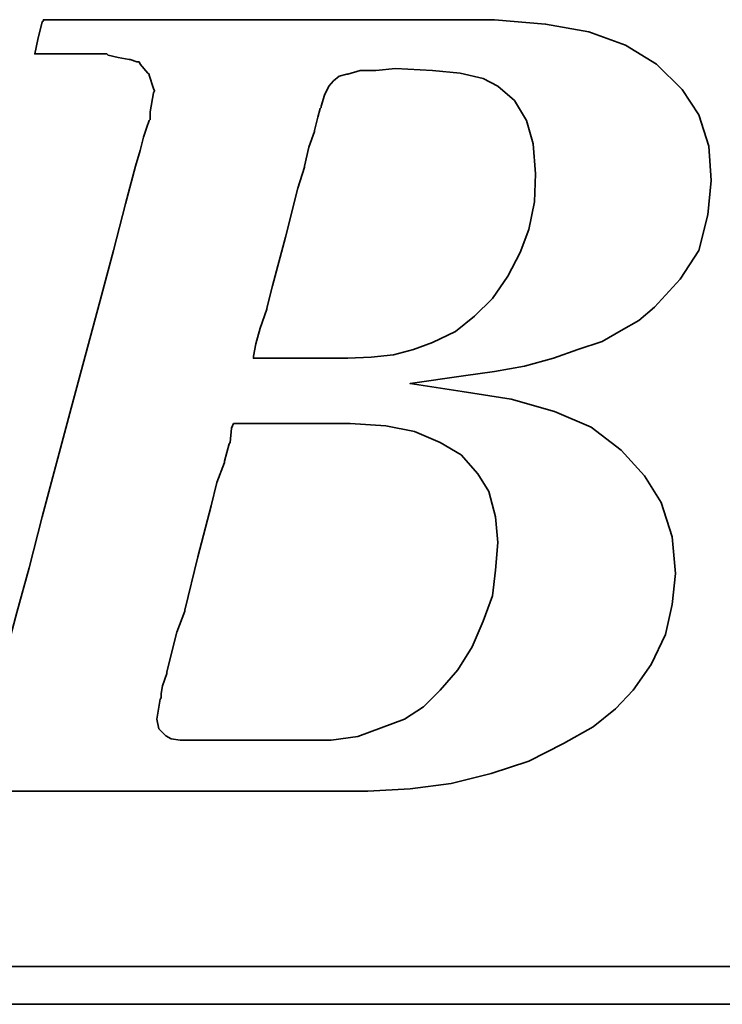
# Model space of a CAD drawing. Extents: x 10 to 201, y 57 to 158.
# Tile 29 of 49: x 138.92 to 140.41, y 103.92 to 106.02. Entities that reach past the tile are written whole.
import ezdxf

# ---------------------------------------------------------------- set-up
doc = ezdxf.new("R2010")
doc.units = 0
doc.header["$LTSCALE"] = 3
doc.header["$MEASUREMENT"] = 0
doc.layers.add('DIM', color=4, linetype='Continuous')
doc.layers.add('layer 1', color=7, linetype='Continuous')

# ---------------------------------------------------------------- blocks, each defined once
blk = doc.blocks.new('TBI MOTION logo(完整正式版)')
at = {"layer": 'layer 1', "color": 22, "lineweight": 35}
for points, knots in [([(-64.65375, -6.86375), (-64.65375, -6.86375), (-64.84375, -7.29625), (-64.84375, -7.29625), (-64.84375, -7.29625), (-64.84375, -7.29625), (-64.86875, -7.34375), (-64.86875, -7.34375), (-64.86875, -7.34375), (-64.86875, -7.34375), (-64.86875, -7.36875), (-64.86875, -7.36875), (-64.86875, -7.36875), (-64.86875, -7.36875), (-65.15375, -7.65375), (-65.15375, -7.65375), (-65.15375, -7.65375), (-65.15375, -7.65375), (-65.17875, -7.65375), (-65.17875, -7.65375), (-65.17875, -7.65375), (-65.17875, -7.65375), (-65.20375, -7.67875), (-65.20375, -7.67875), (-65.20375, -7.67875), (-65.20375, -7.67875), (-65.58875, -7.87125), (-65.58875, -7.87125), (-65.58875, -7.87125), (-65.58875, -7.87125), (-65.63375, -7.87125), (-65.63375, -7.87125), (-65.63375, -7.87125), (-65.63375, -7.87125), (-65.65875, -7.89375), (-65.65875, -7.89375), (-65.65875, -7.89375), (-65.65875, -7.89375), (-66.09375, -7.94375), (-66.09375, -7.94375), (-66.09375, -7.94375), (-66.09375, -7.94375), (-66.11375, -7.94375), (-66.11375, -7.94375), (-66.11375, -7.94375), (-66.11375, -7.94375), (-66.16375, -7.94375), (-66.16375, -7.94375), (-66.16375, -7.94375), (-66.16375, -7.94375), (-66.30875, -7.94375), (-66.30875, -7.94375), (-66.30875, -7.94375), (-66.30875, -7.94375), (-66.69375, -7.94375), (-66.69375, -7.94375), (-66.69375, -7.94375), (-66.69375, -7.94375), (-67.07375, -7.94375), (-67.07375, -7.94375), (-67.07375, -7.94375), (-67.07375, -7.94375), (-67.12375, -7.94375), (-67.12375, -7.94375), (-67.12375, -7.94375), (-67.12375, -7.94375), (-67.12375, -7.96625), (-67.12375, -7.96625), (-67.12375, -7.96625), (-67.12375, -7.96625), (-67.14875, -7.99125), (-67.14875, -7.99125), (-67.14875, -7.99125), (-67.14875, -7.99125), (-67.24375, -8.34875), (-67.24375, -8.34875), (-67.24375, -8.34875), (-67.24375, -8.34875), (-67.31375, -8.68625), (-67.31375, -8.68625), (-67.31375, -8.68625), (-67.31375, -8.68625), (-67.26875, -8.68625), (-67.26875, -8.68625), (-67.26875, -8.68625), (-67.26875, -8.68625), (-67.07375, -8.68625), (-67.07375, -8.68625), (-67.07375, -8.68625), (-67.07375, -8.68625), (-66.54875, -8.68625), (-66.54875, -8.68625), (-66.54875, -8.68625), (-66.54875, -8.68625), (-65.82625, -8.68625), (-65.82625, -8.68625), (-65.82625, -8.68625), (-65.82625, -8.68625), (-65.01375, -8.68625), (-65.01375, -8.68625), (-65.01375, -8.68625), (-65.01375, -8.68625), (-64.05375, -8.68625), (-64.05375, -8.68625), (-64.05375, -8.68625), (-64.05375, -8.68625), (-62.08375, -8.68625), (-62.08375, -8.68625), (-62.08375, -8.68625), (-62.08375, -8.68625), (-60.06875, -8.68625), (-60.06875, -8.68625), (-60.06875, -8.68625), (-60.06875, -8.68625), (-59.10875, -8.68625), (-59.10875, -8.68625), (-59.10875, -8.68625), (-59.10875, -8.68625), (-58.29375, -8.68625), (-58.29375, -8.68625), (-58.29375, -8.68625), (-58.29375, -8.68625), (-57.57375, -8.68625), (-57.57375, -8.68625), (-57.57375, -8.68625), (-57.57375, -8.68625), (-57.04875, -8.68625), (-57.04875, -8.68625), (-57.04875, -8.68625), (-57.04875, -8.68625), (-56.85375, -8.68625), (-56.85375, -8.68625), (-56.85375, -8.68625), (-56.85375, -8.68625), (-56.70875, -8.68625), (-56.70875, -8.68625), (-56.70875, -8.68625), (-56.70875, -8.68625), (-56.61375, -8.68625), (-56.61375, -8.68625), (-56.61375, -8.68625), (-56.61375, -8.68625), (-56.56875, -8.68625), (-56.56875, -8.68625), (-56.56875, -8.68625), (-56.56875, -8.68625), (-55.65375, -8.63875), (-55.65375, -8.63875), (-55.65375, -8.63875), (-55.65375, -8.63875), (-54.76875, -8.51875), (-54.76875, -8.51875), (-54.76875, -8.51875), (-54.76875, -8.51875), (-53.90375, -8.30375), (-53.90375, -8.30375), (-53.90375, -8.30375), (-53.90375, -8.30375), (-53.08875, -8.03875), (-53.08875, -8.03875), (-53.08875, -8.03875), (-53.08875, -8.03875), (-52.34375, -7.65375), (-52.34375, -7.65375), (-52.34375, -7.65375), (-52.34375, -7.65375), (-51.69875, -7.29625), (-51.69875, -7.29625), (-51.69875, -7.29625), (-51.69875, -7.29625), (-51.21875, -6.91125), (-51.21875, -6.91125), (-51.21875, -6.91125), (-51.21875, -6.91125), (-50.83375, -6.50375), (-50.83375, -6.50375), (-50.83375, -6.50375), (-50.83375, -6.50375), (-50.44875, -5.94875), (-50.44875, -5.94875), (-50.44875, -5.94875), (-50.44875, -5.94875), (-50.13875, -5.30375), (-50.13875, -5.30375), (-50.13875, -5.30375), (-50.13875, -5.30375), (-49.99375, -4.65375), (-49.99375, -4.65375), (-49.99375, -4.65375), (-49.99375, -4.65375), (-49.92375, -3.98375), (-49.92375, -3.98375), (-49.92375, -3.98375), (-49.92375, -3.98375), (-49.99375, -3.19374), (-49.99375, -3.19374), (-49.99375, -3.19374), (-49.99375, -3.19374), (-50.23374, -2.44874), (-50.23374, -2.44874), (-50.23374, -2.44874), (-50.23374, -2.44874), (-50.59375, -1.87374), (-50.59375, -1.87374), (-50.59375, -1.87374), (-50.59375, -1.87374), (-51.09875, -1.31874), (-51.09875, -1.31874), (-51.09875, -1.31874), (-51.09875, -1.31874), (-51.74375, -0.81875), (-51.74375, -0.81875), (-51.74375, -0.81875), (-51.74375, -0.81875), (-52.53875, -0.48125), (-52.53875, -0.48125), (-52.53875, -0.48125), (-52.53875, -0.48125), (-53.47375, -0.21875), (-53.47375, -0.21875), (-53.47375, -0.21875), (-53.47375, -0.21875), (-54.52875, -0.04874), (-54.52875, -0.04874), (-54.52875, -0.04874), (-54.52875, -0.04874), (-55.65375, 0.12125), (-55.65375, 0.12125), (-55.65375, 0.12125), (-55.65375, 0.12125), (-54.50375, 0.28624), (-54.50375, 0.28624), (-54.50375, 0.28624), (-54.50375, 0.28624), (-53.83375, 0.38124), (-53.83375, 0.38124), (-53.83375, 0.38124), (-53.83375, 0.38124), (-53.18375, 0.50125), (-53.18375, 0.50125), (-53.18375, 0.50125), (-53.18375, 0.50125), (-52.55875, 0.66874), (-52.55875, 0.66874), (-52.55875, 0.66874), (-52.55875, 0.66874), (-52.03375, 0.86124), (-52.03375, 0.86124), (-52.03375, 0.86124), (-52.03375, 0.86124), (-51.50374, 1.03124), (-51.50374, 1.03124), (-51.50374, 1.03124), (-51.50374, 1.03124), (-51.09875, 1.27125), (-51.09875, 1.27125), (-51.09875, 1.27125), (-51.09875, 1.27125), (-50.71375, 1.48624), (-50.71375, 1.48624), (-50.71375, 1.48624), (-50.71375, 1.48624), (-50.37625, 1.77625), (-50.37625, 1.77625), (-50.37625, 1.77625), (-50.37625, 1.77625), (-49.82375, 2.37625), (-49.82375, 2.37625), (-49.82375, 2.37625), (-49.82375, 2.37625), (-49.41875, 2.99625), (-49.41875, 2.99625), (-49.41875, 2.99625), (-49.41875, 2.99625), (-49.22375, 3.76625), (-49.22375, 3.76625), (-49.22375, 3.76625), (-49.22375, 3.76625), (-49.15375, 4.50874), (-49.15375, 4.50874), (-49.15375, 4.50874), (-49.15375, 4.50874), (-49.20375, 5.25125), (-49.20375, 5.25125), (-49.20375, 5.25125), (-49.20375, 5.25125), (-49.41875, 5.92625), (-49.41875, 5.92625), (-49.41875, 5.92625), (-49.41875, 5.92625), (-49.77875, 6.47625), (-49.77875, 6.47625), (-49.77875, 6.47625), (-49.77875, 6.47625), (-50.33125, 7.02624), (-50.33125, 7.02624), (-50.33125, 7.02624), (-50.33125, 7.02624), (-51.00125, 7.43625), (-51.00125, 7.43625), (-51.00125, 7.43625), (-51.00125, 7.43625), (-51.79375, 7.72625), (-51.79375, 7.72625), (-51.79375, 7.72625), (-51.79375, 7.72625), (-52.72875, 7.89124), (-52.72875, 7.89124), (-52.72875, 7.89124), (-52.72875, 7.89124), (-53.83375, 7.98625), (-53.83375, 7.98625), (-53.83375, 7.98625), (-53.83375, 7.98625), (-53.92875, 7.98625), (-53.92875, 7.98625), (-53.92875, 7.98625), (-53.92875, 7.98625), (-54.26375, 7.98625), (-54.26375, 7.98625), (-54.26375, 7.98625), (-54.26375, 7.98625), (-54.74375, 7.98625), (-54.74375, 7.98625), (-54.74375, 7.98625), (-54.74375, 7.98625), (-55.36875, 7.98625), (-55.36875, 7.98625), (-55.36875, 7.98625), (-55.36875, 7.98625), (-56.13375, 7.98625), (-56.13375, 7.98625), (-56.13375, 7.98625), (-56.13375, 7.98625), (-56.94875, 7.98625), (-56.94875, 7.98625), (-56.94875, 7.98625), (-56.94875, 7.98625), (-58.77625, 7.98625), (-58.77625, 7.98625), (-58.77625, 7.98625), (-58.77625, 7.98625), (-60.59875, 7.98625), (-60.59875, 7.98625), (-60.59875, 7.98625), (-60.59875, 7.98625), (-61.41375, 7.98625), (-61.41375, 7.98625), (-61.41375, 7.98625), (-61.41375, 7.98625), (-62.17875, 7.98625), (-62.17875, 7.98625), (-62.17875, 7.98625), (-62.17875, 7.98625), (-62.80375, 7.98625), (-62.80375, 7.98625), (-62.80375, 7.98625), (-62.80375, 7.98625), (-63.30625, 7.98625), (-63.30625, 7.98625), (-63.30625, 7.98625), (-63.30625, 7.98625), (-63.57375, 7.98625), (-63.57375, 7.98625), (-63.57375, 7.98625), (-63.57375, 7.98625), (-63.57375, 7.96375), (-63.57375, 7.96375), (-63.57375, 7.96375), (-63.57375, 7.96375), (-63.59875, 7.94125), (-63.59875, 7.94125), (-63.59875, 7.94125), (-63.59875, 7.94125), (-63.69375, 7.55625), (-63.69375, 7.55625), (-63.69375, 7.55625), (-63.69375, 7.55625), (-63.76375, 7.24624), (-63.76375, 7.24624), (-63.76375, 7.24624), (-63.76375, 7.24624), (-63.23875, 7.24624), (-63.23875, 7.24624), (-63.23875, 7.24624), (-63.23875, 7.24624), (-62.75875, 7.24624), (-62.75875, 7.24624), (-62.75875, 7.24624), (-62.75875, 7.24624), (-62.61125, 7.24624), (-62.61125, 7.24624), (-62.61125, 7.24624), (-62.61125, 7.24624), (-62.56625, 7.24624), (-62.56625, 7.24624), (-62.56625, 7.24624), (-62.56625, 7.24624), (-62.22875, 7.24624), (-62.22875, 7.24624), (-62.22875, 7.24624), (-62.22875, 7.24624), (-62.20375, 7.24624), (-62.20375, 7.24624), (-62.20375, 7.24624), (-62.20375, 7.24624), (-62.17875, 7.21875), (-62.17875, 7.21875), (-62.17875, 7.21875), (-62.17875, 7.21875), (-61.96375, 7.17125), (-61.96375, 7.17125), (-61.96375, 7.17125), (-61.96375, 7.17125), (-61.72375, 7.12624), (-61.72375, 7.12624), (-61.72375, 7.12624), (-61.72375, 7.12624), (-61.70375, 7.12624), (-61.70375, 7.12624), (-61.70375, 7.12624), (-61.70375, 7.12624), (-61.55875, 7.07624), (-61.55875, 7.07624), (-61.55875, 7.07624), (-61.55875, 7.07624), (-61.50875, 7.07624), (-61.50875, 7.07624), (-61.50875, 7.07624), (-61.50875, 7.07624), (-61.48375, 7.02624), (-61.48375, 7.02624), (-61.48375, 7.02624), (-61.48375, 7.02624), (-61.31875, 6.83375), (-61.31875, 6.83375), (-61.31875, 6.83375), (-61.31875, 6.83375), (-61.29375, 6.81125), (-61.29375, 6.81125), (-61.29375, 6.81125), (-61.29375, 6.81125), (-61.29375, 6.78625), (-61.29375, 6.78625), (-61.29375, 6.78625), (-61.29375, 6.78625), (-61.19875, 6.50124), (-61.19875, 6.50124), (-61.19875, 6.50124), (-61.19875, 6.50124), (-61.17375, 6.45124), (-61.17375, 6.45124), (-61.17375, 6.45124), (-61.17375, 6.45124), (-61.19875, 6.40625), (-61.19875, 6.40625), (-61.19875, 6.40625), (-61.19875, 6.40625), (-61.26875, 5.99624), (-61.26875, 5.99624), (-61.26875, 5.99624), (-61.26875, 5.99624), (-61.26875, 5.85125), (-61.26875, 5.85125), (-61.26875, 5.85125), (-61.26875, 5.85125), (-61.26875, 5.82625), (-61.26875, 5.82625), (-61.26875, 5.82625), (-61.26875, 5.82625), (-61.29375, 5.80625), (-61.29375, 5.80625), (-61.29375, 5.80625), (-61.29375, 5.80625), (-61.34125, 5.66125), (-61.34125, 5.66125), (-61.34125, 5.66125), (-61.34125, 5.66125), (-61.41375, 5.44625), (-61.41375, 5.44625), (-61.41375, 5.44625), (-61.41375, 5.44625), (-61.48375, 5.15625), (-61.48375, 5.15625), (-61.48375, 5.15625), (-61.48375, 5.15625), (-61.58375, 4.82124), (-61.58375, 4.82124), (-61.58375, 4.82124), (-61.58375, 4.82124), (-61.79875, 4.00375), (-61.79875, 4.00375), (-61.79875, 4.00375), (-61.79875, 4.00375), (-62.05875, 2.99625), (-62.05875, 2.99625), (-62.05875, 2.99625), (-62.05875, 2.99625), (-62.34875, 1.91625), (-62.34875, 1.91625), (-62.34875, 1.91625), (-62.34875, 1.91625), (-62.97375, -0.41124), (-62.97375, -0.41124), (-62.97375, -0.41124), (-62.97375, -0.41124), (-63.59875, -2.75875), (-63.59875, -2.75875), (-63.59875, -2.75875), (-63.59875, -2.75875), (-63.88375, -3.86374), (-63.88375, -3.86374), (-63.88375, -3.86374), (-63.88375, -3.86374), (-64.14875, -4.82374), (-64.14875, -4.82374), (-64.14875, -4.82374), (-64.14875, -4.82374), (-64.36375, -5.64125), (-64.36375, -5.64125), (-64.36375, -5.64125), (-64.36375, -5.64125), (-64.43625, -5.97625), (-64.43625, -5.97625), (-64.43625, -5.97625), (-64.43625, -5.97625), (-64.50875, -6.28625), (-64.50875, -6.28625), (-64.50875, -6.28625), (-64.50875, -6.28625), (-64.50875, -6.30875), (-64.50875, -6.30875), (-64.50875, -6.30875), (-64.50875, -6.30875), (-64.57875, -6.50375), (-64.57875, -6.50375), (-64.57875, -6.50375), (-64.57875, -6.50375), (-64.62875, -6.69625), (-64.62875, -6.69625), (-64.62875, -6.69625), (-64.62875, -6.69625), (-64.62875, -6.76875), (-64.62875, -6.76875), (-64.62875, -6.76875), (-64.62875, -6.76875), (-64.62875, -6.81375), (-64.62875, -6.81375), (-64.62875, -6.81375), (-64.62875, -6.81375), (-64.62875, -6.83875), (-64.62875, -6.83875), (-64.62875, -6.83875), (-64.62875, -6.83875), (-64.65375, -6.86375), (-64.65375, -6.86375)], [0, 0, 0, 0, 0.00719424, 0.00719424, 0.00719424, 0.00719424, 0.01438849, 0.01438849, 0.01438849, 0.01438849, 0.02158273, 0.02158273, 0.02158273, 0.02158273, 0.02877698, 0.02877698, 0.02877698, 0.02877698, 0.03597122, 0.03597122, 0.03597122, 0.03597122, 0.04316547, 0.04316547, 0.04316547, 0.04316547, 0.05035971, 0.05035971, 0.05035971, 0.05035971, 0.05755396, 0.05755396, 0.05755396, 0.05755396, 0.0647482, 0.0647482, 0.0647482, 0.0647482, 0.07194245, 0.07194245, 0.07194245, 0.07194245, 0.07913669, 0.07913669, 0.07913669, 0.07913669, 0.08633094, 0.08633094, 0.08633094, 0.08633094, 0.09352518, 0.09352518, 0.09352518, 0.09352518, 0.10071942, 0.10071942, 0.10071942, 0.10071942, 0.10791367, 0.10791367, 0.10791367, 0.10791367, 0.11510791, 0.11510791, 0.11510791, 0.11510791, 0.12230216, 0.12230216, 0.12230216, 0.12230216, 0.1294964, 0.1294964, 0.1294964, 0.1294964, 0.13669065, 0.13669065, 0.13669065, 0.13669065, 0.14388489, 0.14388489, 0.14388489, 0.14388489, 0.15107914, 0.15107914, 0.15107914, 0.15107914, 0.15827338, 0.15827338, 0.15827338, 0.15827338, 0.16546763, 0.16546763, 0.16546763, 0.16546763, 0.17266187, 0.17266187, 0.17266187, 0.17266187, 0.17985612, 0.17985612, 0.17985612, 0.17985612, 0.18705036, 0.18705036, 0.18705036, 0.18705036, 0.1942446, 0.1942446, 0.1942446, 0.1942446, 0.20143885, 0.20143885, 0.20143885, 0.20143885, 0.20863309, 0.20863309, 0.20863309, 0.20863309, 0.21582734, 0.21582734, 0.21582734, 0.21582734, 0.22302158, 0.22302158, 0.22302158, 0.22302158, 0.23021583, 0.23021583, 0.23021583, 0.23021583, 0.23741007, 0.23741007, 0.23741007, 0.23741007, 0.24460432, 0.24460432, 0.24460432, 0.24460432, 0.25179856, 0.25179856, 0.25179856, 0.25179856, 0.25899281, 0.25899281, 0.25899281, 0.25899281, 0.26618705, 0.26618705, 0.26618705, 0.26618705, 0.27338129, 0.27338129, 0.27338129, 0.27338129, 0.28057554, 0.28057554, 0.28057554, 0.28057554, 0.28776978, 0.28776978, 0.28776978, 0.28776978, 0.29496403, 0.29496403, 0.29496403, 0.29496403, 0.30215827, 0.30215827, 0.30215827, 0.30215827, 0.30935252, 0.30935252, 0.30935252, 0.30935252, 0.31654676, 0.31654676, 0.31654676, 0.31654676, 0.32374101, 0.32374101, 0.32374101, 0.32374101, 0.33093525, 0.33093525, 0.33093525, 0.33093525, 0.3381295, 0.3381295, 0.3381295, 0.3381295, 0.34532374, 0.34532374, 0.34532374, 0.34532374, 0.35251799, 0.35251799, 0.35251799, 0.35251799, 0.35971223, 0.35971223, 0.35971223, 0.35971223, 0.36690647, 0.36690647, 0.36690647, 0.36690647, 0.37410072, 0.37410072, 0.37410072, 0.37410072, 0.38129496, 0.38129496, 0.38129496, 0.38129496, 0.38848921, 0.38848921, 0.38848921, 0.38848921, 0.39568345, 0.39568345, 0.39568345, 0.39568345, 0.4028777, 0.4028777, 0.4028777, 0.4028777, 0.41007194, 0.41007194, 0.41007194, 0.41007194, 0.41726619, 0.41726619, 0.41726619, 0.41726619, 0.42446043, 0.42446043, 0.42446043, 0.42446043, 0.43165468, 0.43165468, 0.43165468, 0.43165468, 0.43884892, 0.43884892, 0.43884892, 0.43884892, 0.44604317, 0.44604317, 0.44604317, 0.44604317, 0.45323741, 0.45323741, 0.45323741, 0.45323741, 0.46043165, 0.46043165, 0.46043165, 0.46043165, 0.4676259, 0.4676259, 0.4676259, 0.4676259, 0.47482014, 0.47482014, 0.47482014, 0.47482014, 0.48201439, 0.48201439, 0.48201439, 0.48201439, 0.48920863, 0.48920863, 0.48920863, 0.48920863, 0.49640288, 0.49640288, 0.49640288, 0.49640288, 0.50359712, 0.50359712, 0.50359712, 0.50359712, 0.51079137, 0.51079137, 0.51079137, 0.51079137, 0.51798561, 0.51798561, 0.51798561, 0.51798561, 0.52517986, 0.52517986, 0.52517986, 0.52517986, 0.5323741, 0.5323741, 0.5323741, 0.5323741, 0.53956835, 0.53956835, 0.53956835, 0.53956835, 0.54676259, 0.54676259, 0.54676259, 0.54676259, 0.55395683, 0.55395683, 0.55395683, 0.55395683, 0.56115108, 0.56115108, 0.56115108, 0.56115108, 0.56834532, 0.56834532, 0.56834532, 0.56834532, 0.57553957, 0.57553957, 0.57553957, 0.57553957, 0.58273381, 0.58273381, 0.58273381, 0.58273381, 0.58992806, 0.58992806, 0.58992806, 0.58992806, 0.5971223, 0.5971223, 0.5971223, 0.5971223, 0.60431655, 0.60431655, 0.60431655, 0.60431655, 0.61151079, 0.61151079, 0.61151079, 0.61151079, 0.61870504, 0.61870504, 0.61870504, 0.61870504, 0.62589928, 0.62589928, 0.62589928, 0.62589928, 0.63309353, 0.63309353, 0.63309353, 0.63309353, 0.64028777, 0.64028777, 0.64028777, 0.64028777, 0.64748201, 0.64748201, 0.64748201, 0.64748201, 0.65467626, 0.65467626, 0.65467626, 0.65467626, 0.6618705, 0.6618705, 0.6618705, 0.6618705, 0.66906475, 0.66906475, 0.66906475, 0.66906475, 0.67625899, 0.67625899, 0.67625899, 0.67625899, 0.68345324, 0.68345324, 0.68345324, 0.68345324, 0.69064748, 0.69064748, 0.69064748, 0.69064748, 0.69784173, 0.69784173, 0.69784173, 0.69784173, 0.70503597, 0.70503597, 0.70503597, 0.70503597, 0.71223022, 0.71223022, 0.71223022, 0.71223022, 0.71942446, 0.71942446, 0.71942446, 0.71942446, 0.72661871, 0.72661871, 0.72661871, 0.72661871, 0.73381295, 0.73381295, 0.73381295, 0.73381295, 0.74100719, 0.74100719, 0.74100719, 0.74100719, 0.74820144, 0.74820144, 0.74820144, 0.74820144, 0.75539568, 0.75539568, 0.75539568, 0.75539568, 0.76258993, 0.76258993, 0.76258993, 0.76258993, 0.76978417, 0.76978417, 0.76978417, 0.76978417, 0.77697842, 0.77697842, 0.77697842, 0.77697842, 0.78417266, 0.78417266, 0.78417266, 0.78417266, 0.79136691, 0.79136691, 0.79136691, 0.79136691, 0.79856115, 0.79856115, 0.79856115, 0.79856115, 0.8057554, 0.8057554, 0.8057554, 0.8057554, 0.81294964, 0.81294964, 0.81294964, 0.81294964, 0.82014388, 0.82014388, 0.82014388, 0.82014388, 0.82733813, 0.82733813, 0.82733813, 0.82733813, 0.83453237, 0.83453237, 0.83453237, 0.83453237, 0.84172662, 0.84172662, 0.84172662, 0.84172662, 0.84892086, 0.84892086, 0.84892086, 0.84892086, 0.85611511, 0.85611511, 0.85611511, 0.85611511, 0.86330935, 0.86330935, 0.86330935, 0.86330935, 0.8705036, 0.8705036, 0.8705036, 0.8705036, 0.87769784, 0.87769784, 0.87769784, 0.87769784, 0.88489209, 0.88489209, 0.88489209, 0.88489209, 0.89208633, 0.89208633, 0.89208633, 0.89208633, 0.89928058, 0.89928058, 0.89928058, 0.89928058, 0.90647482, 0.90647482, 0.90647482, 0.90647482, 0.91366906, 0.91366906, 0.91366906, 0.91366906, 0.92086331, 0.92086331, 0.92086331, 0.92086331, 0.92805755, 0.92805755, 0.92805755, 0.92805755, 0.9352518, 0.9352518, 0.9352518, 0.9352518, 0.94244604, 0.94244604, 0.94244604, 0.94244604, 0.94964029, 0.94964029, 0.94964029, 0.94964029, 0.95683453, 0.95683453, 0.95683453, 0.95683453, 0.96402878, 0.96402878, 0.96402878, 0.96402878, 0.97122302, 0.97122302, 0.97122302, 0.97122302, 0.97841727, 0.97841727, 0.97841727, 0.97841727, 0.98561151, 0.98561151, 0.98561151, 0.98561151, 0.99280576, 0.99280576, 0.99280576, 0.99280576, 1, 1, 1, 1]), ([(-57.50375, 6.35625), (-57.50375, 6.35625), (-57.57375, 6.11625), (-57.57375, 6.11625), (-57.57375, 6.11625), (-57.57375, 6.11625), (-57.57375, 6.09125), (-57.57375, 6.09125), (-57.57375, 6.09125), (-57.57375, 6.09125), (-57.59875, 6.06625), (-57.59875, 6.06625), (-57.59875, 6.06625), (-57.59875, 6.06625), (-57.64875, 5.87625), (-57.64875, 5.87625), (-57.64875, 5.87625), (-57.64875, 5.87625), (-57.71875, 5.58875), (-57.71875, 5.58875), (-57.71875, 5.58875), (-57.71875, 5.58875), (-57.71875, 5.56625), (-57.71875, 5.56625), (-57.71875, 5.56625), (-57.71875, 5.56625), (-57.83875, 5.23125), (-57.83875, 5.23125), (-57.83875, 5.23125), (-57.83875, 5.23125), (-57.93625, 4.82124), (-57.93625, 4.82124), (-57.93625, 4.82124), (-57.93625, 4.82124), (-57.93625, 4.79624), (-57.93625, 4.79624), (-57.93625, 4.79624), (-57.93625, 4.79624), (-58.07875, 4.34125), (-58.07875, 4.34125), (-58.07875, 4.34125), (-58.07875, 4.34125), (-58.34375, 3.28625), (-58.34375, 3.28625), (-58.34375, 3.28625), (-58.34375, 3.28625), (-58.62875, 2.23124), (-58.62875, 2.23124), (-58.62875, 2.23124), (-58.62875, 2.23124), (-58.74875, 1.75125), (-58.74875, 1.75125), (-58.74875, 1.75125), (-58.74875, 1.75125), (-58.74875, 1.72625), (-58.74875, 1.72625), (-58.74875, 1.72625), (-58.74875, 1.72625), (-58.89375, 1.31625), (-58.89375, 1.31625), (-58.89375, 1.31625), (-58.89375, 1.31625), (-58.98875, 0.98124), (-58.98875, 0.98124), (-58.98875, 0.98124), (-58.98875, 0.98124), (-59.03875, 0.71625), (-59.03875, 0.71625), (-59.03875, 0.71625), (-59.03875, 0.71625), (-59.03875, 0.66874), (-59.03875, 0.66874), (-59.03875, 0.66874), (-59.03875, 0.66874), (-58.91875, 0.66874), (-58.91875, 0.66874), (-58.91875, 0.66874), (-58.91875, 0.66874), (-58.53375, 0.66874), (-58.53375, 0.66874), (-58.53375, 0.66874), (-58.53375, 0.66874), (-58.10375, 0.66874), (-58.10375, 0.66874), (-58.10375, 0.66874), (-58.10375, 0.66874), (-57.66875, 0.66874), (-57.66875, 0.66874), (-57.66875, 0.66874), (-57.66875, 0.66874), (-57.33375, 0.66874), (-57.33375, 0.66874), (-57.33375, 0.66874), (-57.33375, 0.66874), (-57.09375, 0.66874), (-57.09375, 0.66874), (-57.09375, 0.66874), (-57.09375, 0.66874), (-56.99875, 0.66874), (-56.99875, 0.66874), (-56.99875, 0.66874), (-56.99875, 0.66874), (-56.49375, 0.69374), (-56.49375, 0.69374), (-56.49375, 0.69374), (-56.49375, 0.69374), (-56.01375, 0.74374), (-56.01375, 0.74374), (-56.01375, 0.74374), (-56.01375, 0.74374), (-55.58375, 0.86124), (-55.58375, 0.86124), (-55.58375, 0.86124), (-55.58375, 0.86124), (-55.17375, 1.00624), (-55.17375, 1.00624), (-55.17375, 1.00624), (-55.17375, 1.00624), (-54.67375, 1.24625), (-54.67375, 1.24625), (-54.67375, 1.24625), (-54.67375, 1.24625), (-54.26375, 1.58124), (-54.26375, 1.58124), (-54.26375, 1.58124), (-54.26375, 1.58124), (-53.87875, 1.96374), (-53.87875, 1.96374), (-53.87875, 1.96374), (-53.87875, 1.96374), (-53.54375, 2.44625), (-53.54375, 2.44625), (-53.54375, 2.44625), (-53.54375, 2.44625), (-53.27875, 2.95125), (-53.27875, 2.95125), (-53.27875, 2.95125), (-53.27875, 2.95125), (-53.08875, 3.45124), (-53.08875, 3.45124), (-53.08875, 3.45124), (-53.08875, 3.45124), (-52.96875, 4.05124), (-52.96875, 4.05124), (-52.96875, 4.05124), (-52.96875, 4.05124), (-52.94375, 4.65125), (-52.94375, 4.65125), (-52.94375, 4.65125), (-52.94375, 4.65125), (-52.99375, 5.30125), (-52.99375, 5.30125), (-52.99375, 5.30125), (-52.99375, 5.30125), (-53.13875, 5.80625), (-53.13875, 5.80625), (-53.13875, 5.80625), (-53.13875, 5.80625), (-53.39875, 6.23625), (-53.39875, 6.23625), (-53.39875, 6.23625), (-53.39875, 6.23625), (-53.75875, 6.54875), (-53.75875, 6.54875), (-53.75875, 6.54875), (-53.75875, 6.54875), (-54.07375, 6.71625), (-54.07375, 6.71625), (-54.07375, 6.71625), (-54.07375, 6.71625), (-54.57375, 6.83375), (-54.57375, 6.83375), (-54.57375, 6.83375), (-54.57375, 6.83375), (-55.17375, 6.88625), (-55.17375, 6.88625), (-55.17375, 6.88625), (-55.17375, 6.88625), (-55.96875, 6.93125), (-55.96875, 6.93125), (-55.96875, 6.93125), (-55.96875, 6.93125), (-56.39875, 6.88625), (-56.39875, 6.88625), (-56.39875, 6.88625), (-56.39875, 6.88625), (-56.42125, 6.88625), (-56.42125, 6.88625), (-56.42125, 6.88625), (-56.42125, 6.88625), (-56.73375, 6.88625), (-56.73375, 6.88625), (-56.73375, 6.88625), (-56.73375, 6.88625), (-56.99875, 6.81125), (-56.99875, 6.81125), (-56.99875, 6.81125), (-56.99875, 6.81125), (-57.02375, 6.81125), (-57.02375, 6.81125), (-57.02375, 6.81125), (-57.02375, 6.81125), (-57.18875, 6.76625), (-57.18875, 6.76625), (-57.18875, 6.76625), (-57.18875, 6.76625), (-57.30875, 6.66625), (-57.30875, 6.66625), (-57.30875, 6.66625), (-57.30875, 6.66625), (-57.40875, 6.54875), (-57.40875, 6.54875), (-57.40875, 6.54875), (-57.40875, 6.54875), (-57.50375, 6.35625), (-57.50375, 6.35625)], [0, 0, 0, 0, 0.01851852, 0.01851852, 0.01851852, 0.01851852, 0.03703704, 0.03703704, 0.03703704, 0.03703704, 0.05555556, 0.05555556, 0.05555556, 0.05555556, 0.07407407, 0.07407407, 0.07407407, 0.07407407, 0.09259259, 0.09259259, 0.09259259, 0.09259259, 0.11111111, 0.11111111, 0.11111111, 0.11111111, 0.12962963, 0.12962963, 0.12962963, 0.12962963, 0.14814815, 0.14814815, 0.14814815, 0.14814815, 0.16666667, 0.16666667, 0.16666667, 0.16666667, 0.18518519, 0.18518519, 0.18518519, 0.18518519, 0.2037037, 0.2037037, 0.2037037, 0.2037037, 0.22222222, 0.22222222, 0.22222222, 0.22222222, 0.24074074, 0.24074074, 0.24074074, 0.24074074, 0.25925926, 0.25925926, 0.25925926, 0.25925926, 0.27777778, 0.27777778, 0.27777778, 0.27777778, 0.2962963, 0.2962963, 0.2962963, 0.2962963, 0.31481481, 0.31481481, 0.31481481, 0.31481481, 0.33333333, 0.33333333, 0.33333333, 0.33333333, 0.35185185, 0.35185185, 0.35185185, 0.35185185, 0.37037037, 0.37037037, 0.37037037, 0.37037037, 0.38888889, 0.38888889, 0.38888889, 0.38888889, 0.40740741, 0.40740741, 0.40740741, 0.40740741, 0.42592593, 0.42592593, 0.42592593, 0.42592593, 0.44444444, 0.44444444, 0.44444444, 0.44444444, 0.46296296, 0.46296296, 0.46296296, 0.46296296, 0.48148148, 0.48148148, 0.48148148, 0.48148148, 0.5, 0.5, 0.5, 0.5, 0.51851852, 0.51851852, 0.51851852, 0.51851852, 0.53703704, 0.53703704, 0.53703704, 0.53703704, 0.55555556, 0.55555556, 0.55555556, 0.55555556, 0.57407407, 0.57407407, 0.57407407, 0.57407407, 0.59259259, 0.59259259, 0.59259259, 0.59259259, 0.61111111, 0.61111111, 0.61111111, 0.61111111, 0.62962963, 0.62962963, 0.62962963, 0.62962963, 0.64814815, 0.64814815, 0.64814815, 0.64814815, 0.66666667, 0.66666667, 0.66666667, 0.66666667, 0.68518519, 0.68518519, 0.68518519, 0.68518519, 0.7037037, 0.7037037, 0.7037037, 0.7037037, 0.72222222, 0.72222222, 0.72222222, 0.72222222, 0.74074074, 0.74074074, 0.74074074, 0.74074074, 0.75925926, 0.75925926, 0.75925926, 0.75925926, 0.77777778, 0.77777778, 0.77777778, 0.77777778, 0.7962963, 0.7962963, 0.7962963, 0.7962963, 0.81481481, 0.81481481, 0.81481481, 0.81481481, 0.83333333, 0.83333333, 0.83333333, 0.83333333, 0.85185185, 0.85185185, 0.85185185, 0.85185185, 0.87037037, 0.87037037, 0.87037037, 0.87037037, 0.88888889, 0.88888889, 0.88888889, 0.88888889, 0.90740741, 0.90740741, 0.90740741, 0.90740741, 0.92592593, 0.92592593, 0.92592593, 0.92592593, 0.94444444, 0.94444444, 0.94444444, 0.94444444, 0.96296296, 0.96296296, 0.96296296, 0.96296296, 0.98148148, 0.98148148, 0.98148148, 0.98148148, 1, 1, 1, 1]), ([(-61.03125, -6.57375), (-61.03125, -6.57375), (-61.03125, -6.67125), (-61.03125, -6.67125), (-61.03125, -6.67125), (-61.03125, -6.67125), (-61.05375, -6.69625), (-61.05375, -6.69625), (-61.05375, -6.69625), (-61.05375, -6.69625), (-61.12375, -7.12875), (-61.12375, -7.12875), (-61.12375, -7.12875), (-61.12375, -7.12875), (-61.07875, -7.34375), (-61.07875, -7.34375), (-61.07875, -7.34375), (-61.07875, -7.34375), (-60.93375, -7.48875), (-60.93375, -7.48875), (-60.93375, -7.48875), (-60.93375, -7.48875), (-60.81375, -7.55625), (-60.81375, -7.55625), (-60.81375, -7.55625), (-60.81375, -7.55625), (-60.62375, -7.58375), (-60.62375, -7.58375), (-60.62375, -7.58375), (-60.62375, -7.58375), (-60.30875, -7.58375), (-60.30875, -7.58375), (-60.30875, -7.58375), (-60.30875, -7.58375), (-59.97375, -7.58375), (-59.97375, -7.58375), (-59.97375, -7.58375), (-59.97375, -7.58375), (-59.87875, -7.58375), (-59.87875, -7.58375), (-59.87875, -7.58375), (-59.87875, -7.58375), (-59.63625, -7.58375), (-59.63625, -7.58375), (-59.63625, -7.58375), (-59.63625, -7.58375), (-58.96875, -7.58375), (-58.96875, -7.58375), (-58.96875, -7.58375), (-58.96875, -7.58375), (-58.29375, -7.58375), (-58.29375, -7.58375), (-58.29375, -7.58375), (-58.29375, -7.58375), (-58.05375, -7.58375), (-58.05375, -7.58375), (-58.05375, -7.58375), (-58.05375, -7.58375), (-57.98375, -7.58375), (-57.98375, -7.58375), (-57.98375, -7.58375), (-57.98375, -7.58375), (-57.35875, -7.58375), (-57.35875, -7.58375), (-57.35875, -7.58375), (-57.35875, -7.58375), (-56.78375, -7.50875), (-56.78375, -7.50875), (-56.78375, -7.50875), (-56.78375, -7.50875), (-56.27875, -7.31875), (-56.27875, -7.31875), (-56.27875, -7.31875), (-56.27875, -7.31875), (-55.77375, -7.12875), (-55.77375, -7.12875), (-55.77375, -7.12875), (-55.77375, -7.12875), (-55.36875, -6.86375), (-55.36875, -6.86375), (-55.36875, -6.86375), (-55.36875, -6.86375), (-55.00875, -6.50375), (-55.00875, -6.50375), (-55.00875, -6.50375), (-55.00875, -6.50375), (-54.62375, -6.06875), (-54.62375, -6.06875), (-54.62375, -6.06875), (-54.62375, -6.06875), (-54.31375, -5.56875), (-54.31375, -5.56875), (-54.31375, -5.56875), (-54.31375, -5.56875), (-54.07375, -5.01625), (-54.07375, -5.01625), (-54.07375, -5.01625), (-54.07375, -5.01625), (-53.87875, -4.46374), (-53.87875, -4.46374), (-53.87875, -4.46374), (-53.87875, -4.46374), (-53.80875, -3.91375), (-53.80875, -3.91375), (-53.80875, -3.91375), (-53.80875, -3.91375), (-53.75875, -3.31375), (-53.75875, -3.31375), (-53.75875, -3.31375), (-53.75875, -3.31375), (-53.80875, -2.75875), (-53.80875, -2.75875), (-53.80875, -2.75875), (-53.80875, -2.75875), (-53.95375, -2.20875), (-53.95375, -2.20875), (-53.95375, -2.20875), (-53.95375, -2.20875), (-54.19375, -1.82625), (-54.19375, -1.82625), (-54.19375, -1.82625), (-54.19375, -1.82625), (-54.55375, -1.41875), (-54.55375, -1.41875), (-54.55375, -1.41875), (-54.55375, -1.41875), (-55.00875, -1.15125), (-55.00875, -1.15125), (-55.00875, -1.15125), (-55.00875, -1.15125), (-55.56125, -0.91375), (-55.56125, -0.91375), (-55.56125, -0.91375), (-55.56125, -0.91375), (-56.18125, -0.79375), (-56.18125, -0.79375), (-56.18125, -0.79375), (-56.18125, -0.79375), (-56.94875, -0.74374), (-56.94875, -0.74374), (-56.94875, -0.74374), (-56.94875, -0.74374), (-56.99875, -0.74374), (-56.99875, -0.74374), (-56.99875, -0.74374), (-56.99875, -0.74374), (-57.09375, -0.74374), (-57.09375, -0.74374), (-57.09375, -0.74374), (-57.09375, -0.74374), (-57.38375, -0.74374), (-57.38375, -0.74374), (-57.38375, -0.74374), (-57.38375, -0.74374), (-57.76875, -0.74374), (-57.76875, -0.74374), (-57.76875, -0.74374), (-57.76875, -0.74374), (-58.24625, -0.74374), (-58.24625, -0.74374), (-58.24625, -0.74374), (-58.24625, -0.74374), (-58.72875, -0.74374), (-58.72875, -0.74374), (-58.72875, -0.74374), (-58.72875, -0.74374), (-59.20875, -0.74374), (-59.20875, -0.74374), (-59.20875, -0.74374), (-59.20875, -0.74374), (-59.46875, -0.74374), (-59.46875, -0.74374), (-59.46875, -0.74374), (-59.46875, -0.74374), (-59.51625, -0.83875), (-59.51625, -0.83875), (-59.51625, -0.83875), (-59.51625, -0.83875), (-59.54375, -1.15125), (-59.54375, -1.15125), (-59.54375, -1.15125), (-59.54375, -1.15125), (-59.56375, -1.17874), (-59.56375, -1.17874), (-59.56375, -1.17874), (-59.56375, -1.17874), (-59.66375, -1.55875), (-59.66375, -1.55875), (-59.66375, -1.55875), (-59.66375, -1.55875), (-59.66375, -1.58375), (-59.66375, -1.58375), (-59.66375, -1.58375), (-59.66375, -1.58375), (-59.82875, -2.01874), (-59.82875, -2.01874), (-59.82875, -2.01874), (-59.82875, -2.01874), (-59.94875, -2.52125), (-59.94875, -2.52125), (-59.94875, -2.52125), (-59.94875, -2.52125), (-60.23875, -3.62375), (-60.23875, -3.62375), (-60.23875, -3.62375), (-60.23875, -3.62375), (-60.52375, -4.77624), (-60.52375, -4.77624), (-60.52375, -4.77624), (-60.52375, -4.77624), (-60.52375, -4.79874), (-60.52375, -4.79874), (-60.52375, -4.79874), (-60.52375, -4.79874), (-60.69125, -5.25375), (-60.69125, -5.25375), (-60.69125, -5.25375), (-60.69125, -5.25375), (-60.81375, -5.73625), (-60.81375, -5.73625), (-60.81375, -5.73625), (-60.81375, -5.73625), (-60.90875, -6.11875), (-60.90875, -6.11875), (-60.90875, -6.11875), (-60.90875, -6.11875), (-60.90875, -6.14375), (-60.90875, -6.14375), (-60.90875, -6.14375), (-60.90875, -6.14375), (-61.00375, -6.40875), (-61.00375, -6.40875), (-61.00375, -6.40875), (-61.00375, -6.40875), (-61.03125, -6.57375), (-61.03125, -6.57375)], [0, 0, 0, 0, 0.01694915, 0.01694915, 0.01694915, 0.01694915, 0.03389831, 0.03389831, 0.03389831, 0.03389831, 0.05084746, 0.05084746, 0.05084746, 0.05084746, 0.06779661, 0.06779661, 0.06779661, 0.06779661, 0.08474576, 0.08474576, 0.08474576, 0.08474576, 0.10169492, 0.10169492, 0.10169492, 0.10169492, 0.11864407, 0.11864407, 0.11864407, 0.11864407, 0.13559322, 0.13559322, 0.13559322, 0.13559322, 0.15254237, 0.15254237, 0.15254237, 0.15254237, 0.16949153, 0.16949153, 0.16949153, 0.16949153, 0.18644068, 0.18644068, 0.18644068, 0.18644068, 0.20338983, 0.20338983, 0.20338983, 0.20338983, 0.22033898, 0.22033898, 0.22033898, 0.22033898, 0.23728814, 0.23728814, 0.23728814, 0.23728814, 0.25423729, 0.25423729, 0.25423729, 0.25423729, 0.27118644, 0.27118644, 0.27118644, 0.27118644, 0.28813559, 0.28813559, 0.28813559, 0.28813559, 0.30508475, 0.30508475, 0.30508475, 0.30508475, 0.3220339, 0.3220339, 0.3220339, 0.3220339, 0.33898305, 0.33898305, 0.33898305, 0.33898305, 0.3559322, 0.3559322, 0.3559322, 0.3559322, 0.37288136, 0.37288136, 0.37288136, 0.37288136, 0.38983051, 0.38983051, 0.38983051, 0.38983051, 0.40677966, 0.40677966, 0.40677966, 0.40677966, 0.42372881, 0.42372881, 0.42372881, 0.42372881, 0.44067797, 0.44067797, 0.44067797, 0.44067797, 0.45762712, 0.45762712, 0.45762712, 0.45762712, 0.47457627, 0.47457627, 0.47457627, 0.47457627, 0.49152542, 0.49152542, 0.49152542, 0.49152542, 0.50847458, 0.50847458, 0.50847458, 0.50847458, 0.52542373, 0.52542373, 0.52542373, 0.52542373, 0.54237288, 0.54237288, 0.54237288, 0.54237288, 0.55932203, 0.55932203, 0.55932203, 0.55932203, 0.57627119, 0.57627119, 0.57627119, 0.57627119, 0.59322034, 0.59322034, 0.59322034, 0.59322034, 0.61016949, 0.61016949, 0.61016949, 0.61016949, 0.62711864, 0.62711864, 0.62711864, 0.62711864, 0.6440678, 0.6440678, 0.6440678, 0.6440678, 0.66101695, 0.66101695, 0.66101695, 0.66101695, 0.6779661, 0.6779661, 0.6779661, 0.6779661, 0.69491525, 0.69491525, 0.69491525, 0.69491525, 0.71186441, 0.71186441, 0.71186441, 0.71186441, 0.72881356, 0.72881356, 0.72881356, 0.72881356, 0.74576271, 0.74576271, 0.74576271, 0.74576271, 0.76271186, 0.76271186, 0.76271186, 0.76271186, 0.77966102, 0.77966102, 0.77966102, 0.77966102, 0.79661017, 0.79661017, 0.79661017, 0.79661017, 0.81355932, 0.81355932, 0.81355932, 0.81355932, 0.83050847, 0.83050847, 0.83050847, 0.83050847, 0.84745763, 0.84745763, 0.84745763, 0.84745763, 0.86440678, 0.86440678, 0.86440678, 0.86440678, 0.88135593, 0.88135593, 0.88135593, 0.88135593, 0.89830508, 0.89830508, 0.89830508, 0.89830508, 0.91525424, 0.91525424, 0.91525424, 0.91525424, 0.93220339, 0.93220339, 0.93220339, 0.93220339, 0.94915254, 0.94915254, 0.94915254, 0.94915254, 0.96610169, 0.96610169, 0.96610169, 0.96610169, 0.98305085, 0.98305085, 0.98305085, 0.98305085, 1, 1, 1, 1]), ([(75.90875, -9.47875), (75.90875, -9.47875), (75.90875, -12.28625), (75.90875, -12.28625), (75.90875, -12.28625), (75.90875, -12.28625), (75.90875, -12.47875), (75.90875, -12.47875), (75.90875, -12.47875), (75.90875, -12.47875), (75.71625, -12.47875), (75.71625, -12.47875), (75.71625, -12.47875), (75.71625, -12.47875), (-88.32875, -12.47875), (-88.32875, -12.47875), (-88.32875, -12.47875), (-88.32875, -12.47875), (-88.32875, -13.29375), (-88.32875, -13.29375), (-88.32875, -13.29375), (-88.32875, -13.29375), (82.89125, -13.29375), (82.89125, -13.29375), (82.89125, -13.29375), (82.89125, -13.29375), (75.90875, -9.47875), (75.90875, -9.47875)], [0, 0, 0, 0, 0.14285714, 0.14285714, 0.14285714, 0.14285714, 0.28571429, 0.28571429, 0.28571429, 0.28571429, 0.42857143, 0.42857143, 0.42857143, 0.42857143, 0.57142857, 0.57142857, 0.57142857, 0.57142857, 0.71428571, 0.71428571, 0.71428571, 0.71428571, 0.85714286, 0.85714286, 0.85714286, 0.85714286, 1, 1, 1, 1])]:
    blk.add_open_spline(points, degree=3, knots=knots, dxfattribs=at)

msp = doc.modelspace()

# ---------------------------------------------------------------- block references
at = {"layer": 'DIM', "color": 7, "xscale": 0.0985374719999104, "yscale": 0.0985374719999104, "zscale": 0.0985374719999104}
msp.add_blockref('TBI MOTION logo(完整正式版)', (145.2343, 105.2347), dxfattribs=at)

doc.saveas('drawing.dxf')
